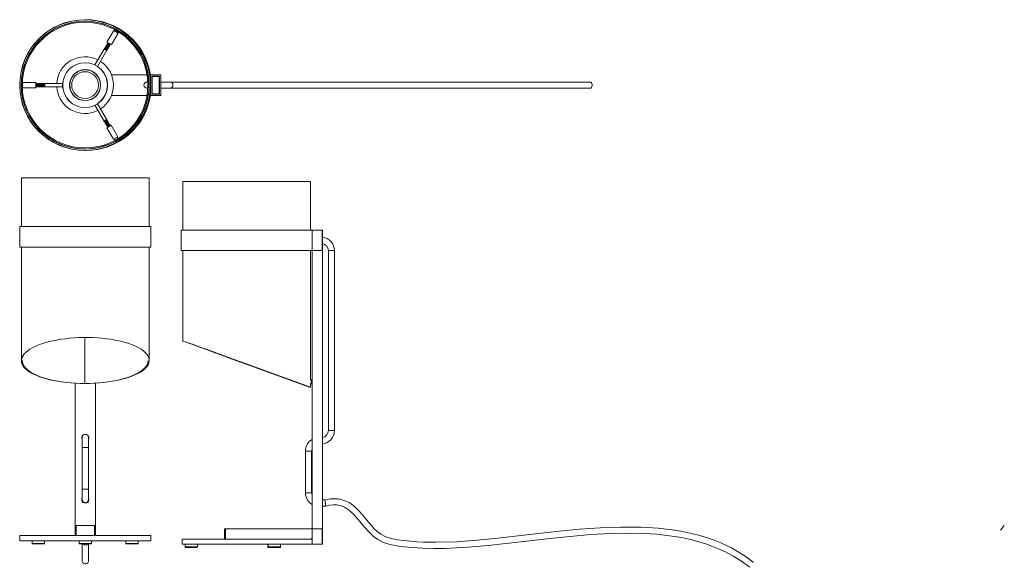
# Model space of a CAD drawing. Header units: millimetres. Extents: x -156 to 799, y -531 to 0.
import ezdxf

# ---------------------------------------------------------------- set-up
doc = ezdxf.new("R2010")
doc.units = ezdxf.units.MM

msp = doc.modelspace()

# ---------------------------------------------------------------- linework, layer by layer
at = {"color": 7, "linetype": 'Continuous', "lineweight": 15}
for p, q in [((-65.23, -10.3), (-71.73, -21.56)), ((-67.4, -24.06), (-60.9, -12.8)), ((-60.9, -12.8), (-65.23, -10.3)), ((-63.8, -9.82), (-64.36, -10.8)), ((-61.77, -12.3), (-61.2, -11.32)), ((-74.58, -28.5), (-83.42, -43.8)), ((-74.1, -27.66), (-74.45, -28.28)), ((-73.62, -26.83), (-73.97, -27.45)), ((-73.14, -26), (-73.49, -26.62)), ((-72.66, -25.17), (-73.01, -25.78)), ((-72.18, -24.34), (-72.53, -24.95)), ((-71.7, -23.51), (-72.05, -24.12)), ((-67.4, -24.06), (-71.73, -21.56)), ((-71.22, -22.68), (-71.57, -23.29)), ((-71.14, -28.53), (-70.78, -27.92)), ((-70.86, -22.06), (-71.09, -22.46)), ((-70.66, -27.7), (-70.3, -27.09)), ((-70.18, -26.87), (-69.82, -26.26)), ((-69.7, -26.04), (-69.34, -25.42)), ((-69.22, -25.21), (-68.86, -24.59)), ((-68.74, -24.37), (-68.38, -23.76)), ((-80.82, -45.3), (-71.74, -29.58)), ((-72.24, -30.38), (-72.22, -30.41)), ((-71.62, -29.36), (-71.26, -28.75)), ((-32.82, -53.39), (-67.37, -53.39)), ((-30.28, -53.39), (-19.49, -53.39)), ((-29.49, -73.39), (-29.49, -53.39)), ((-19.49, -53.49), (-29.49, -53.49)), ((-29.39, -53.39), (-29.39, -73.39)), ((-28.09, -71.79), (-28.09, -54.79)), ((-27.99, -54.89), (-28.09, -54.79)), ((-28.09, -54.79), (-20.89, -54.79)), ((-20.99, -54.89), (-27.99, -54.89)), ((-27.99, -54.89), (-27.99, -71.89)), ((-20.99, -54.89), (-20.89, -54.79)), ((-20.99, -71.89), (-20.99, -54.89)), ((-20.89, -54.79), (-20.89, -71.99)), ((-19.59, -73.39), (-19.59, -53.39)), ((-19.49, -53.39), (-19.49, -73.39)), ((-153.71, -61.89), (-153.97, -61.89)), ((-153.97, -64.89), (-153.71, -64.89)), ((-140.71, -60.89), (-153.71, -60.89)), ((-153.71, -65.89), (-153.71, -60.89)), ((-153.71, -65.89), (-140.71, -65.89)), ((-140.71, -65.89), (-140.71, -60.89)), ((-140.17, -61.89), (-140.71, -61.89)), ((-140.71, -64.89), (-140.65, -64.89)), ((-140.39, -64.89), (-139.69, -64.89)), ((-139.21, -61.89), (-139.91, -61.89)), ((-139.43, -64.89), (-138.73, -64.89)), ((-138.25, -61.89), (-138.95, -61.89)), ((-138.47, -64.89), (-137.77, -64.89)), ((-137.29, -61.89), (-137.99, -61.89)), ((-137.51, -64.89), (-136.81, -64.89)), ((-136.33, -61.89), (-137.03, -61.89)), ((-136.55, -64.89), (-135.85, -64.89)), ((-135.37, -61.89), (-136.07, -61.89)), ((-135.59, -64.89), (-134.89, -64.89)), ((-134.41, -61.89), (-135.11, -61.89)), ((-134.63, -64.89), (-133.93, -64.89)), ((-133.45, -61.89), (-134.15, -61.89)), ((-133.67, -64.89), (-132.97, -64.89)), ((-132.49, -61.89), (-133.19, -61.89)), ((-132.71, -64.89), (-114.74, -64.89)), ((-114.74, -61.89), (-132.23, -61.89)), ((-132.09, -63.88), (-132.19, -63.96)), ((-132.19, -63.96), (-131.93, -63.96)), ((-131.93, -63.96), (-132.09, -63.88)), ((-32.21, -60.39), (-32.98, -60.39)), ((-32.98, -66.39), (-32.13, -66.39)), ((-30.99, -62.89), (-31.99, -62.9)), ((-31.99, -63), (-30.99, -62.99)), ((-31.49, -62.99), (-31.49, -62.89)), ((-10.66, -60.39), (-19.59, -60.39)), ((-19.59, -66.39), (-10.66, -66.39)), ((397.35, -60.39), (-10.31, -60.39)), ((-10.31, -66.39), (397.35, -66.39)), ((-67.37, -73.39), (-32.82, -73.39)), ((-19.49, -73.39), (-30.28, -73.39)), ((-29.49, -73.29), (-19.49, -73.29)), ((-28.09, -71.79), (-27.99, -71.79)), ((-27.99, -71.89), (-20.99, -71.89)), ((-27.89, -71.99), (-27.89, -71.89)), ((-20.89, -71.99), (-27.89, -71.99)), ((-20.89, -71.99), (-20.99, -71.89)), ((-83.42, -82.97), (-74.46, -98.49)), ((-72.1, -96.57), (-80.82, -81.47)), ((-74.33, -98.71), (-73.98, -99.32)), ((-73.85, -99.54), (-73.5, -100.15)), ((-73.37, -100.37), (-73.02, -100.98)), ((-72.89, -101.2), (-72.54, -101.81)), ((-72.41, -102.03), (-72.06, -102.64)), ((-67.68, -102.23), (-72.01, -104.73)), ((-72.01, -104.73), (-65.51, -115.98)), ((-71.62, -97.4), (-71.97, -96.79)), ((-71.93, -102.86), (-71.58, -103.48)), ((-71.14, -98.23), (-71.49, -97.62)), ((-71.45, -103.69), (-71.14, -104.23)), ((-70.66, -99.07), (-71.01, -98.45)), ((-70.18, -99.9), (-70.53, -99.28)), ((-69.7, -100.73), (-70.05, -100.12)), ((-69.22, -101.56), (-69.57, -100.95)), ((-68.74, -102.39), (-69.09, -101.78)), ((-68.55, -102.73), (-68.61, -102.61)), ((-61.18, -113.48), (-67.68, -102.23)), ((-61.18, -113.48), (-65.51, -115.98)), ((-61.2, -115.45), (-62.05, -113.98)), ((-64.64, -115.48), (-63.8, -116.95)), ((-154.77, -153.39), (-154.77, -200.65)), ((-154.77, -153.39), (-30.77, -153.39)), ((-30.77, -200.65), (-30.77, -153.39)), ((1.83, -156.76), (1.83, -204.02)), ((1.83, -156.76), (125.83, -156.76)), ((125.83, -204.02), (125.83, -156.76)), ((-156.17, -200.65), (-29.37, -200.65)), ((-156.27, -200.75), (-156.27, -220.55)), ((-29.27, -220.55), (-29.27, -200.75)), ((0.33, -204.12), (0.33, -223.92)), ((137.33, -204.12), (0.33, -204.12)), ((0.43, -204.02), (127.23, -204.02)), ((127.33, -223.92), (127.33, -204.12)), ((127.43, -204.02), (137.23, -204.02)), ((127.43, -204.02), (127.43, -224.02)), ((137.23, -224.02), (137.23, -204.02)), ((137.33, -204.12), (137.33, -223.92)), ((-29.37, -220.65), (-156.17, -220.65)), ((-154.77, -220.65), (-154.77, -330.98)), ((-30.77, -330.66), (-30.77, -220.65)), ((0.33, -223.92), (137.33, -223.92)), ((0.43, -224.02), (127.23, -224.02)), ((1.83, -224.02), (1.83, -311.62)), ((125.83, -349.53), (125.83, -224.02)), ((127.33, -509.02), (127.33, -224.02)), ((127.33, -224.02), (137.33, -224.02)), ((137.33, -494.02), (137.33, -224.02)), ((143.17, -224.02), (143.17, -398.55)), ((149.17, -398.55), (149.17, -224.02)), ((-93.26, -353.02), (-93.26, -308.26)), ((-93.17, -346.04), (-93.17, -308.26)), ((-93.16, -353.02), (-93.16, -308.26)), ((23.07, -319.23), (63.39, -334.19)), ((63.39, -334.19), (63.39, -334.19)), ((63.83, -334.35), (63.39, -334.19)), ((63.39, -334.19), (124.83, -356.39)), ((63.84, -334.03), (64.27, -334.19)), ((64.27, -334.19), (64.28, -334.19)), ((124.83, -356.39), (64.27, -334.19)), ((125.83, -356.39), (64.28, -334.19)), ((-102.77, -500.65), (-102.77, -352.76)), ((-93.26, -353.02), (-93.27, -353.02)), ((-93.26, -345.89), (-93.17, -345.9)), ((-93.17, -349.84), (-93.26, -349.86)), ((-93.17, -353.02), (-93.17, -349.7)), ((-93.16, -353.02), (-93.17, -353.02)), ((-82.77, -500.65), (-82.77, -352.71)), ((125.83, -356.39), (125.83, -352.95)), ((127.33, -349.24), (126.33, -349.24)), ((126.33, -353.24), (127.33, -353.24)), ((124.83, -356.39), (125.83, -356.39)), ((124.83, -356.39), (124.83, -356.39)), ((124.83, -356.39), (124.83, -356.39)), ((-95.77, -403.85), (-95.77, -407.39)), ((-95.77, -407.62), (-95.77, -463.14)), ((-89.77, -407.37), (-89.77, -403.85)), ((-89.77, -463.21), (-89.77, -407.69)), ((120.85, -418.55), (120.85, -459.02)), ((126.85, -459.02), (126.85, -418.55)), ((-95.77, -463.9), (-95.77, -465.65)), ((-95.77, -466.03), (-95.77, -467.41)), ((-95.74, -463.8), (-95.72, -463.01)), ((-89.77, -465.65), (-89.77, -463.94)), ((-89.77, -467.33), (-89.77, -466.03)), ((139.9, -466.02), (137.33, -466.02)), ((137.33, -472.02), (140.69, -472.02)), ((-102.77, -490.65), (-82.77, -490.65)), ((-101.77, -490.65), (-101.77, -500.65)), ((-83.77, -500.65), (-83.77, -490.65)), ((42.33, -494.02), (137.33, -494.02)), ((42.33, -504.02), (42.33, -494.02)), ((43.33, -494.02), (43.33, -504.02)), ((137.33, -494.12), (127.33, -494.12)), ((127.43, -494.02), (127.43, -509.02)), ((137.23, -509.02), (137.23, -494.02)), ((137.33, -494.12), (137.33, -508.92)), ((799.42, -490.63), (795.7, -495.33)), ((-156.27, -500.65), (-156.27, -505.65)), ((-156.27, -500.65), (-29.27, -500.65)), ((-156.27, -505.65), (-29.27, -505.65)), ((-144.46, -505.65), (-144.46, -508.15)), ((-132.46, -508.15), (-132.46, -505.65)), ((-98.88, -505.65), (-98.88, -508.15)), ((-86.88, -508.15), (-86.88, -505.65)), ((-53.31, -505.65), (-53.31, -508.15)), ((-41.31, -508.15), (-41.31, -505.65)), ((-29.27, -505.65), (-29.27, -500.65)), ((1.13, -504.02), (1.13, -509.02)), ((1.13, -504.02), (127.33, -504.02)), ((126.33, -504.02), (127.33, -503.02)), ((-132.96, -508.65), (-143.96, -508.65)), ((-87.38, -508.65), (-98.38, -508.65)), ((-95.77, -508.65), (-95.77, -525.63)), ((-89.77, -525.63), (-89.77, -508.65)), ((-41.81, -508.65), (-52.81, -508.65)), ((1.13, -509.02), (127.33, -509.02)), ((4.13, -509.02), (4.13, -511.52)), ((15.63, -512.02), (4.63, -512.02)), ((16.13, -511.52), (16.13, -509.02)), ((84.35, -509.02), (84.35, -511.52)), ((84.79, -509.02), (84.79, -511.52)), ((96.29, -512.02), (84.85, -512.02)), ((96.79, -511.52), (96.79, -509.02)), ((127.33, -508.92), (137.33, -508.92)), ((137.23, -509.02), (127.43, -509.02))]:
    msp.add_line(p, q, dxfattribs=at)
at = {"color": 8, "linetype": 'Continuous', "lineweight": 15}
for p, q in [((-29.27, -200.75), (-156.27, -200.75)), ((-156.27, -220.55), (-29.27, -220.55)), ((149.17, -224.02), (143.17, -224.02)), ((-93.26, -348.84), (-93.17, -348.81)), ((126.33, -349.24), (126.33, -353.24)), ((149.17, -398.55), (143.17, -398.55)), ((-89.77, -415.18), (-95.77, -415.18)), ((126.85, -418.55), (120.85, -418.55)), ((-89.77, -455.65), (-95.77, -455.65)), ((126.85, -459.02), (120.85, -459.02)), ((-144.46, -508.15), (-132.46, -508.15)), ((-98.88, -508.15), (-86.88, -508.15)), ((-53.31, -508.15), (-41.31, -508.15)), ((4.13, -511.52), (16.13, -511.52)), ((84.35, -511.52), (96.79, -511.52))]:
    msp.add_line(p, q, dxfattribs=at)
at = {"color": 7, "linetype": 'Continuous', "lineweight": 15, "flags": 128}
for points in [[(-74.3, -28.45), (-74.43, -28.47), (-74.56, -28.49)], [(-71.76, -29.55), (-71.74, -29.58), (-71.83, -29.59), (-72.05, -29.52), (-72.38, -29.38), (-72.8, -29.2), (-73.25, -29), (-73.7, -28.8), (-74.08, -28.63), (-74.38, -28.52), (-74.55, -28.49), (-74.56, -28.51)], [(-74.45, -28.32), (-74.38, -28.41), (-74.35, -28.46)], [(-73.82, -27.62), (-73.95, -27.64), (-74.08, -27.65)], [(-73.97, -27.49), (-73.9, -27.58), (-73.87, -27.63)], [(-73.34, -26.79), (-73.47, -26.81), (-73.6, -26.82)], [(-73.49, -26.65), (-73.42, -26.75), (-73.39, -26.8)], [(-72.86, -25.96), (-72.99, -25.98), (-73.12, -25.99)], [(-70.32, -27.05), (-70.3, -27.08), (-70.37, -27.09), (-70.58, -27.03), (-70.9, -26.9), (-71.32, -26.73), (-71.76, -26.53), (-72.21, -26.33), (-72.61, -26.16), (-72.91, -26.04), (-73.09, -25.99), (-73.12, -26.01)], [(-73.01, -25.82), (-72.94, -25.92), (-72.91, -25.97)], [(-69.84, -26.22), (-69.82, -26.24), (-69.89, -26.26), (-70.09, -26.2), (-70.41, -26.08), (-70.82, -25.9), (-71.27, -25.7), (-71.71, -25.5), (-72.11, -25.33), (-72.42, -25.21), (-72.61, -25.16), (-72.65, -25.18)], [(-72.38, -25.13), (-72.51, -25.14), (-72.64, -25.16)], [(-72.53, -24.99), (-72.46, -25.09), (-72.43, -25.13)], [(-69.35, -25.39), (-69.34, -25.41), (-69.4, -25.43), (-69.6, -25.38), (-69.92, -25.25), (-70.32, -25.08), (-70.77, -24.88), (-71.22, -24.68), (-71.62, -24.5), (-71.93, -24.38), (-72.13, -24.33), (-72.17, -24.35)], [(-71.9, -24.3), (-72.03, -24.31), (-72.16, -24.33)], [(-72.05, -24.16), (-71.98, -24.26), (-71.95, -24.3)], [(-72.04, -24.13), (-72, -24.11), (-71.8, -24.16), (-71.49, -24.29), (-71.09, -24.46), (-70.64, -24.66), (-70.2, -24.86), (-69.79, -25.03), (-69.48, -25.16), (-69.28, -25.22), (-69.23, -25.2)], [(-69.5, -25.2), (-69.67, -25.16), (-69.95, -25.06), (-70.3, -24.91), (-70.69, -24.75), (-71.08, -24.58), (-71.43, -24.44), (-71.7, -24.34), (-71.88, -24.3), (-71.89, -24.3)], [(-68.88, -24.58), (-68.92, -24.6), (-69.11, -24.55), (-69.42, -24.43), (-69.83, -24.25), (-70.27, -24.05), (-70.72, -23.85), (-71.13, -23.68), (-71.44, -23.55), (-71.64, -23.5), (-71.69, -23.52)], [(-71.42, -23.47), (-71.55, -23.48), (-71.68, -23.5)], [(-71.55, -23.34), (-71.58, -23.3), (-71.52, -23.28), (-71.31, -23.34), (-71, -23.46), (-70.59, -23.64), (-70.15, -23.84), (-69.7, -24.04), (-69.3, -24.21), (-68.99, -24.33), (-68.79, -24.38), (-68.75, -24.37)], [(-71.57, -23.33), (-71.5, -23.43), (-71.47, -23.47)], [(-71.42, -28.53), (-71.3, -28.53), (-71.18, -28.54)], [(-69.02, -24.37), (-69.19, -24.33), (-69.46, -24.23), (-69.81, -24.09), (-70.2, -23.92), (-70.59, -23.75), (-70.94, -23.61), (-71.21, -23.51), (-71.39, -23.47), (-71.41, -23.47)], [(-71.26, -28.72), (-71.31, -28.61), (-71.35, -28.53)], [(-70.94, -22.63), (-71.07, -22.65), (-71.2, -22.67)], [(-71.07, -22.51), (-71.1, -22.47), (-71.03, -22.45), (-70.82, -22.51), (-70.51, -22.64), (-70.1, -22.81), (-69.65, -23.01), (-69.2, -23.21), (-68.8, -23.38), (-68.5, -23.5), (-68.31, -23.55), (-68.3, -23.55)], [(-71.09, -22.5), (-71.02, -22.59), (-70.99, -22.64)], [(-70.94, -27.69), (-70.82, -27.7), (-70.7, -27.71)], [(-68.53, -23.54), (-68.7, -23.5), (-68.96, -23.4), (-69.31, -23.26), (-69.7, -23.1), (-70.09, -22.93), (-70.45, -22.78), (-70.73, -22.68), (-70.91, -22.63), (-70.93, -22.64)], [(-70.78, -27.89), (-70.83, -27.77), (-70.87, -27.7)], [(-70.46, -26.86), (-70.34, -26.87), (-70.22, -26.88)], [(-70.3, -27.06), (-70.35, -26.94), (-70.39, -26.87)], [(-69.98, -26.03), (-69.86, -26.04), (-69.74, -26.05)], [(-69.82, -26.23), (-69.87, -26.11), (-69.91, -26.04)], [(-69.5, -25.2), (-69.38, -25.21), (-69.26, -25.22)], [(-69.34, -25.4), (-69.39, -25.28), (-69.43, -25.21)], [(-69.02, -24.37), (-68.9, -24.38), (-68.78, -24.39)], [(-68.86, -24.57), (-68.91, -24.45), (-68.95, -24.37)], [(-68.54, -23.54), (-68.42, -23.55), (-68.3, -23.55)], [(-68.38, -23.74), (-68.43, -23.62), (-68.47, -23.54)], [(-71.9, -29.36), (-71.78, -29.37), (-71.66, -29.37)], [(-71.74, -29.56), (-71.79, -29.44), (-71.83, -29.36)], [(-140.61, -64.83), (-140.64, -64.88), (-140.69, -64.82)], [(-140.61, -64.85), (-140.56, -64.74), (-140.54, -64.7)], [(-140.59, -64.63), (-140.51, -64.73), (-140.44, -64.83)], [(-139.65, -64.83), (-139.68, -64.88), (-139.73, -64.83), (-139.78, -64.61), (-139.83, -64.26), (-139.88, -63.82), (-139.93, -63.33), (-139.98, -62.84), (-140.03, -62.42), (-140.08, -62.1), (-140.13, -61.92), (-140.17, -61.91)], [(-140.03, -62.13), (-140.08, -62.02), (-140.13, -61.92)], [(-139.93, -61.9), (-140.01, -62), (-140.06, -62.07)], [(-139.65, -64.85), (-139.6, -64.74), (-139.58, -64.7)], [(-139.63, -64.63), (-139.55, -64.73), (-139.48, -64.83)], [(-138.69, -64.83), (-138.72, -64.88), (-138.77, -64.83), (-138.82, -64.62), (-138.87, -64.28), (-138.92, -63.84), (-138.97, -63.35), (-139.02, -62.86), (-139.07, -62.43), (-139.12, -62.11), (-139.17, -61.92), (-139.21, -61.9)], [(-139.07, -62.13), (-139.12, -62.02), (-139.17, -61.92)], [(-138.97, -61.9), (-139.05, -62), (-139.1, -62.07)], [(-138.69, -64.85), (-138.64, -64.74), (-138.62, -64.7)], [(-138.67, -64.63), (-138.59, -64.73), (-138.52, -64.83)], [(-137.73, -64.83), (-137.75, -64.88), (-137.81, -64.84), (-137.86, -64.63), (-137.91, -64.29), (-137.96, -63.86), (-138.01, -63.37), (-138.06, -62.88), (-138.11, -62.45), (-138.16, -62.12), (-138.21, -61.93), (-138.25, -61.9)], [(-138.11, -62.13), (-138.16, -62.02), (-138.21, -61.92)], [(-138.01, -61.9), (-138.09, -62), (-138.14, -62.07)], [(-137.73, -64.85), (-137.68, -64.74), (-137.66, -64.7)], [(-137.71, -64.63), (-137.63, -64.73), (-137.56, -64.83)], [(-136.77, -64.83), (-136.79, -64.88), (-136.84, -64.84), (-136.89, -64.64), (-136.95, -64.31), (-137, -63.87), (-137.05, -63.38), (-137.1, -62.89), (-137.15, -62.46), (-137.2, -62.13), (-137.25, -61.93), (-137.29, -61.9)], [(-137.15, -62.13), (-137.2, -62.02), (-137.25, -61.92)], [(-137.05, -61.9), (-137.13, -62), (-137.18, -62.07)], [(-137.03, -61.9), (-137, -61.93), (-136.95, -62.13), (-136.9, -62.46), (-136.85, -62.89), (-136.79, -63.38), (-136.74, -63.87), (-136.69, -64.31), (-136.64, -64.64), (-136.59, -64.84), (-136.55, -64.87)], [(-136.77, -64.85), (-136.72, -64.74), (-136.7, -64.7)], [(-136.75, -64.63), (-136.67, -64.73), (-136.6, -64.83)], [(-135.81, -64.83), (-135.83, -64.88), (-135.88, -64.84), (-135.93, -64.65), (-135.98, -64.32), (-136.03, -63.89), (-136.08, -63.4), (-136.14, -62.91), (-136.18, -62.48), (-136.24, -62.14), (-136.29, -61.94), (-136.33, -61.9)], [(-136.19, -62.13), (-136.24, -62.02), (-136.29, -61.92)], [(-136.09, -61.9), (-136.17, -62), (-136.22, -62.07)], [(-136.09, -61.91), (-136.09, -61.89), (-136.03, -61.94), (-135.99, -62.14), (-135.93, -62.48), (-135.88, -62.91), (-135.83, -63.4), (-135.78, -63.89), (-135.73, -64.32), (-135.68, -64.65), (-135.63, -64.84), (-135.59, -64.87)], [(-135.81, -64.85), (-135.76, -64.74), (-135.74, -64.7)], [(-135.79, -64.63), (-135.71, -64.73), (-135.64, -64.83)], [(-135.23, -62.13), (-135.28, -62.02), (-135.33, -61.92)], [(-135.13, -61.9), (-135.21, -62), (-135.26, -62.07)], [(-135.13, -61.91), (-135.12, -61.89), (-135.07, -61.94), (-135.02, -62.15), (-134.97, -62.49), (-134.92, -62.93), (-134.87, -63.42), (-134.82, -63.91), (-134.77, -64.33), (-134.72, -64.66), (-134.67, -64.85), (-134.63, -64.87)], [(-134.85, -64.85), (-134.8, -64.74), (-134.78, -64.7)], [(-134.83, -64.63), (-134.75, -64.73), (-134.68, -64.83)], [(-134.27, -62.13), (-134.32, -62.02), (-134.37, -61.92)], [(-134.17, -61.9), (-134.25, -62), (-134.3, -62.07)], [(-134.27, -62.13), (-134.26, -62.14), (-134.22, -62.33), (-134.16, -62.63), (-134.11, -63.01), (-134.06, -63.43), (-134.01, -63.85), (-133.96, -64.22), (-133.91, -64.5), (-133.87, -64.62)], [(-133.89, -64.85), (-133.84, -64.74), (-133.82, -64.7)], [(-133.87, -64.63), (-133.79, -64.73), (-133.72, -64.83)], [(-133.31, -62.13), (-133.36, -62.02), (-133.41, -61.92)], [(-133.21, -61.9), (-133.29, -62), (-133.34, -62.07)], [(-133.31, -62.14), (-133.3, -62.15), (-133.25, -62.33), (-133.2, -62.64), (-133.15, -63.02), (-133.1, -63.45), (-133.05, -63.87), (-133, -64.23), (-132.95, -64.51), (-132.91, -64.62)], [(-132.93, -64.85), (-132.88, -64.74), (-132.86, -64.7)], [(-132.91, -64.63), (-132.83, -64.73), (-132.76, -64.83)], [(-132.35, -62.13), (-132.4, -62.02), (-132.45, -61.92)], [(-132.25, -61.9), (-132.33, -62), (-132.38, -62.07)], [(-29.57, -60.28), (-29.58, -59.97), (-29.59, -59.78), (-29.59, -59.78)], [(397.35, -60.39), (397.99, -60.57), (398.55, -61.09), (398.97, -61.89), (399.19, -62.86), (399.19, -63.91), (398.97, -64.89), (398.55, -65.68), (397.99, -66.2), (397.35, -66.39), (397.35, -66.39)], [(-74.45, -98.48), (-74.46, -98.48), (-74.4, -98.39), (-74.2, -98.21), (-73.9, -97.98), (-73.52, -97.7), (-73.12, -97.42), (-72.73, -97.13), (-72.41, -96.89), (-72.19, -96.7), (-72.1, -96.59), (-72.12, -96.58)], [(-71.99, -96.8), (-71.97, -96.81), (-72.07, -96.92), (-72.29, -97.11), (-72.61, -97.35), (-73, -97.64), (-73.4, -97.92), (-73.77, -98.2), (-74.07, -98.43), (-74.27, -98.6), (-74.33, -98.7), (-74.32, -98.7)], [(-74.2, -98.48), (-74.26, -98.58), (-74.32, -98.67)], [(-73.97, -99.32), (-73.98, -99.31), (-73.92, -99.22), (-73.73, -99.05), (-73.43, -98.82), (-73.06, -98.55), (-72.66, -98.26), (-72.27, -97.98), (-71.94, -97.73), (-71.72, -97.54), (-71.62, -97.43), (-71.64, -97.41)], [(-71.51, -97.63), (-71.49, -97.64), (-71.59, -97.76), (-71.82, -97.95), (-72.14, -98.19), (-72.53, -98.48), (-72.93, -98.76), (-73.31, -99.04), (-73.6, -99.27), (-73.79, -99.44), (-73.85, -99.53), (-73.85, -99.53)], [(-73.72, -99.31), (-73.78, -99.41), (-73.84, -99.5)], [(-73.49, -100.15), (-73.5, -100.15), (-73.45, -100.06), (-73.26, -99.89), (-72.96, -99.66), (-72.59, -99.39), (-72.19, -99.1), (-71.8, -98.82), (-71.47, -98.57), (-71.25, -98.38), (-71.14, -98.26), (-71.16, -98.24)], [(-71.03, -98.46), (-71.02, -98.48), (-71.12, -98.6), (-71.35, -98.79), (-71.68, -99.03), (-72.07, -99.32), (-72.46, -99.61), (-72.84, -99.88), (-73.13, -100.11), (-73.32, -100.28), (-73.37, -100.37), (-73.37, -100.37)], [(-73.24, -100.14), (-73.3, -100.24), (-73.36, -100.33)], [(-73.02, -100.98), (-73.02, -100.98), (-72.97, -100.89), (-72.79, -100.73), (-72.5, -100.51), (-72.12, -100.23), (-71.73, -99.94), (-71.34, -99.66), (-71.01, -99.41), (-70.77, -99.22), (-70.66, -99.09), (-70.68, -99.08)], [(-70.55, -99.29), (-70.54, -99.31), (-70.65, -99.43), (-70.88, -99.63), (-71.21, -99.88), (-71.6, -100.16), (-72, -100.45), (-72.37, -100.72), (-72.66, -100.95), (-72.84, -101.11), (-72.89, -101.2), (-72.89, -101.2)], [(-72.76, -100.97), (-72.82, -101.07), (-72.88, -101.17)], [(-72.31, -101.78), (-72.44, -101.82), (-72.54, -101.81), (-72.49, -101.73), (-72.32, -101.57), (-72.03, -101.35), (-71.66, -101.07), (-71.26, -100.79), (-70.87, -100.5), (-70.54, -100.25), (-70.3, -100.05), (-70.18, -99.93), (-70.2, -99.91)], [(-72.28, -101.81), (-72.34, -101.9), (-72.4, -102)], [(-72.2, -96.84), (-72.15, -96.72), (-72.1, -96.6)], [(-72.02, -96.78), (-72.14, -96.79), (-72.18, -96.79)], [(-71.8, -102.64), (-71.86, -102.73), (-71.92, -102.83)], [(-71.72, -97.67), (-71.67, -97.55), (-71.62, -97.43)], [(-71.54, -97.61), (-71.66, -97.62), (-71.7, -97.62)], [(-71.32, -103.47), (-71.38, -103.56), (-71.44, -103.66)], [(-71.24, -98.5), (-71.19, -98.38), (-71.14, -98.26)], [(-71.06, -98.44), (-71.18, -98.45), (-71.22, -98.45)], [(-70.9, -104.09), (-70.9, -104.08), (-70.63, -103.87), (-70.26, -103.6), (-69.87, -103.31), (-69.47, -103.02), (-69.13, -102.77), (-68.88, -102.57), (-68.75, -102.43), (-68.76, -102.4)], [(-70.76, -99.33), (-70.71, -99.21), (-70.66, -99.09)], [(-70.58, -99.27), (-70.7, -99.28), (-70.74, -99.28)], [(-70.28, -100.16), (-70.23, -100.04), (-70.18, -99.92)], [(-70.1, -100.1), (-70.22, -100.11), (-70.26, -100.12)], [(-69.8, -100.99), (-69.75, -100.87), (-69.7, -100.75)], [(-69.62, -100.94), (-69.74, -100.94), (-69.78, -100.95)], [(-69.32, -101.82), (-69.27, -101.7), (-69.22, -101.58)], [(-69.14, -101.77), (-69.26, -101.78), (-69.3, -101.78)], [(-68.84, -102.66), (-68.79, -102.54), (-68.74, -102.42)], [(-68.66, -102.6), (-68.78, -102.61), (-68.82, -102.61)], [(-154.77, -330.82), (-154.57, -329.17), (-154.05, -327.54), (-153.19, -325.91), (-152.01, -324.32), (-150.52, -322.76), (-148.72, -321.24), (-146.62, -319.78), (-144.23, -318.37), (-141.57, -317.03), (-138.65, -315.76), (-135.48, -314.58), (-132.09, -313.48), (-128.48, -312.47), (-124.69, -311.56), (-120.72, -310.75), (-116.61, -310.05), (-112.37, -309.46), (-108.02, -308.99), (-103.59, -308.63), (-99.11, -308.39), (-94.59, -308.27), (-90.06, -308.27), (-85.55, -308.39), (-81.07, -308.63), (-76.66, -308.99), (-72.33, -309.46), (-68.11, -310.05), (-64.03, -310.75), (-60.09, -311.56), (-56.34, -312.47), (-52.77, -313.48), (-49.42, -314.58), (-46.3, -315.76), (-43.43, -317.03), (-40.82, -318.37), (-38.49, -319.78), (-36.45, -321.24), (-34.71, -322.76), (-33.27, -324.32), (-32.16, -325.91), (-31.37, -327.54), (-30.91, -329.17), (-30.77, -330.66)], [(63.39, -334.19), (58.86, -332.54), (54.36, -330.9), (49.92, -329.28), (45.54, -327.69), (41.27, -326.13), (37.11, -324.61), (33.1, -323.15), (29.25, -321.74), (25.59, -320.4), (22.13, -319.13), (18.89, -317.94), (15.89, -316.84), (13.15, -315.84), (10.68, -314.93), (8.49, -314.12), (6.6, -313.42), (5.01, -312.83), (3.74, -312.36), (2.78, -312), (2.16, -311.76), (1.86, -311.64), (1.89, -311.64), (2.26, -311.76), (2.95, -312), (3.96, -312.36), (5.3, -312.83), (6.95, -313.42), (8.9, -314.12), (11.14, -314.93), (13.67, -315.84), (16.46, -316.84), (19.51, -317.94), (22.79, -319.13), (26.3, -320.4), (30, -321.74), (33.88, -323.15), (37.92, -324.61), (42.1, -326.13), (46.4, -327.69), (50.79, -329.28), (55.25, -330.9), (59.75, -332.54), (64.28, -334.19)], [(-93.27, -353.02), (-97.9, -352.96), (-102.5, -352.77), (-107.05, -352.46), (-111.51, -352.03), (-115.88, -351.48), (-120.11, -350.82), (-124.19, -350.04), (-128.09, -349.16), (-131.8, -348.17), (-135.29, -347.09), (-138.54, -345.92), (-141.54, -344.66), (-144.26, -343.32), (-146.7, -341.92), (-148.83, -340.45), (-150.65, -338.93), (-152.15, -337.36), (-153.32, -335.76), (-154.15, -334.13), (-154.63, -332.48), (-154.77, -330.82)], [(-93.26, -353.02), (-97.82, -352.96), (-102.34, -352.77), (-106.82, -352.46), (-111.21, -352.03), (-115.5, -351.48), (-119.67, -350.82), (-123.68, -350.04), (-127.52, -349.16), (-131.17, -348.17), (-134.6, -347.09), (-137.8, -345.92), (-140.75, -344.66), (-143.43, -343.32), (-145.83, -341.92), (-147.93, -340.45), (-149.72, -338.93), (-151.19, -337.36), (-152.34, -335.76), (-153.16, -334.13), (-153.63, -332.48), (-153.77, -330.82)], [(-31.77, -330.82), (-31.98, -332.48), (-32.52, -334.13), (-33.4, -335.76), (-34.61, -337.36), (-36.15, -338.93), (-38, -340.45), (-40.16, -341.92), (-42.61, -343.32), (-45.34, -344.66), (-48.34, -345.92), (-51.59, -347.09), (-55.06, -348.17), (-58.75, -349.16), (-62.63, -350.04), (-66.67, -350.82), (-70.86, -351.48), (-75.18, -352.03), (-79.59, -352.46), (-84.07, -352.77), (-88.61, -352.96), (-93.16, -353.02)], [(-30.77, -330.82), (-30.98, -332.48), (-31.53, -334.13), (-32.43, -335.76), (-33.66, -337.36), (-35.22, -338.93), (-37.1, -340.45), (-39.3, -341.92), (-41.79, -343.32), (-44.57, -344.66), (-47.61, -345.92), (-50.91, -347.09), (-54.44, -348.17), (-58.19, -349.16), (-62.13, -350.04), (-66.24, -350.82), (-70.5, -351.48), (-74.89, -352.03), (-79.37, -352.46), (-83.93, -352.77), (-88.54, -352.96), (-92.76, -353.02)], [(-89.8, -463.17), (-89.77, -463.36), (-89.8, -463.8)], [(556.04, -526.65), (548.83, -521.31), (541.97, -516.88), (535.53, -513.21), (529.56, -510.19), (524.12, -507.73), (519.24, -505.73), (513.28, -503.55), (507.94, -501.8), (502.48, -500.22), (496.9, -498.78), (491.19, -497.49), (485.37, -496.36), (479.5, -495.37), (463.24, -493.42), (446.86, -492.43), (426.94, -492.28), (407.01, -493.03), (387.1, -494.46), (367.22, -496.36), (347.35, -498.54), (327.5, -500.85), (307.64, -503.08), (287.74, -505.04), (267.82, -506.48), (247.87, -507.12), (241.61, -507.09), (235.34, -506.93), (229.06, -506.62), (222.8, -506.14), (216.54, -505.47), (210.32, -504.58), (204.31, -503.38), (198.84, -501.65), (194.23, -499.3), (190.23, -496.25), (187.8, -493.92), (185.23, -491.15), (182.14, -487.49), (179.45, -484.18), (176.38, -480.45), (172.79, -476.43), (168.52, -472.36), (166.05, -470.41), (163.28, -468.61), (160.19, -467.04), (156.72, -465.8), (152.84, -465), (148.53, -464.76), (145.4, -464.97), (142.05, -465.51), (139.89, -466.05)], [(139.9, -466.06), (139.89, -466.04), (139.93, -466.34), (140.01, -466.93), (140.12, -467.75), (140.25, -468.73), (140.28, -469), (140.29, -469.02)], [(140.69, -471.98), (140.69, -471.99), (140.65, -471.7), (140.57, -471.11), (140.46, -470.28), (140.33, -469.31), (140.29, -469.04), (140.29, -469.02)], [(140.7, -472.04), (144.4, -471.17), (148.06, -470.77), (151.26, -470.86), (154.08, -471.31), (156.6, -472.07), (158.88, -473.05), (162.87, -475.53), (167.32, -479.4), (170.93, -483.32), (173.87, -486.83), (176.47, -490.03), (179.13, -493.25), (182.79, -497.37), (186.78, -501.19), (191.23, -504.5), (196.84, -507.31), (202.73, -509.17), (213.33, -511.1), (224.04, -512.28), (234.86, -512.93), (245.74, -513.13), (256.66, -512.97), (267.56, -512.51), (278.47, -511.81), (298.45, -510.06), (318.4, -507.93), (338.33, -505.63), (358.1, -503.37), (377.9, -501.32), (397.71, -499.64), (417.55, -498.54), (437.41, -498.23), (449.8, -498.56), (462.16, -499.35), (474.44, -500.7), (486.05, -502.58), (490.42, -503.46), (494.64, -504.41), (498.8, -505.44), (503.78, -506.82), (509.78, -508.7), (515.53, -510.74), (521.89, -513.3), (528.82, -516.5), (536.26, -520.47), (544.12, -525.36), (552.31, -531.35)], [(-89.77, -525.64), (-89.95, -526.44), (-90.48, -527.15), (-91.27, -527.67), (-92.25, -527.95), (-93.29, -527.95), (-94.27, -527.67), (-95.07, -527.15), (-95.59, -526.44), (-95.77, -525.63)]]:
    msp.add_lwpolyline(points, dxfattribs=at)
at = {"color": 7, "linetype": 'Continuous', "lineweight": 15}
for radius in [63.5, 63.4, 62.1, 21.8, 21.7, 15.03, 14.93, 13.02]:
    msp.add_circle((-92.99, -63.39), radius, dxfattribs=at)
for centre, radius, start, end in [((-92.2, -63.39), 63.5, 9.06067, 90.35747), ((-92.99, -63.39), 62, 180.45934, 180.36693), ((-92.99, -63.39), 61, 0.45934, 0.36693), ((-90.52, -74.77), 49.19, 67.40505, 70.91699), ((-83.35, -56.27), 29.25, 66.95845, 71.96483), ((-94.06, -84.41), 60.15, 67.73125, 70.60083), ((-93.94, -84.19), 60.15, 67.73125, 70.60083), ((-83.49, -57.09), 31.01, 67.10306, 71.82378), ((-99.67, -99.59), 77.28, 68.05397, 70.2861), ((-99.55, -99.38), 77.28, 68.05397, 70.2861), ((-83.72, -58.16), 33.04, 67.24856, 71.67928), ((-109.95, -127.17), 107.91, 68.37407, 69.97194), ((-83.16, -57.08), 32.78, 67.20662, 71.67022), ((-134.6, -192.42), 178.6, 68.69239, 69.6575), ((-84.19, -60.3), 37.1, 67.48005, 71.4263), ((-4.51, 148.43), 183.66, 248.70529, 249.64381), ((-92.99, -63.39), 27.5, 63.12678, 176.87322), ((-92.99, -63.39), 27.5, 303.12678, 56.87322), ((-29.39, -53.49), 0.1, 90, 180), ((-19.59, -53.49), 0.1, 0, 90), ((-129.84, -62.25), 10.88, 182.44428, 193.96698), ((-138.28, -63.87), 2.43, 184.07143, 198.09454), ((-187.77, -71.06), 48.56, 7.61628, 10.60807), ((-233.11, -78.5), 94.66, 8.27374, 10.09497), ((-206.36, -74.2), 68.36, 8.04706, 10.17262), ((-277.57, -85.85), 140.67, 8.57597, 9.80099), ((-247.39, -80.93), 110.88, 8.4509, 9.76115), ((-406.37, -106.85), 272.11, 8.87444, 9.50756), ((-272.24, -85.11), 137.03, 8.59837, 9.65668), ((-297, -89.33), 163.09, 8.71358, 9.60142), ((14.39, -39.2), 151.47, 188.62011, 189.75774), ((-390.32, -104.61), 258.6, 8.89429, 9.45334), ((-35.99, -47.51), 99.46, 188.31846, 190.05159), ((-35.74, -47.51), 99.46, 188.31846, 190.05159), ((-60.3, -51.6), 73.87, 188.01211, 190.34695), ((-60.05, -51.6), 73.87, 188.01211, 190.34695), ((-142.41, -64.39), 10.24, 2.40235, 14.11162), ((-143.06, -64.66), 11, 4.04483, 13.23617), ((-142.16, -64.39), 10.24, 2.40235, 14.11162), ((-92.99, -63.39), 27.5, 183.12678, 296.87322), ((-32.98, -63.39), 3, 90, 270), ((-87.52, -63.68), 58.02, 356.72528, 357.59913), ((-10.66, -63.39), 3, 270, 90), ((-92.2, -63.39), 63.5, 269.64253, 350.93933), ((-29.39, -73.29), 0.1, 180, 270), ((-27.89, -71.79), 0.2, 180, 270), ((-19.59, -73.29), 0.1, 270, 360), ((-89.49, -77.99), 25.56, 306.7694, 312.52663), ((-90.76, -76.7), 28.32, 307.04092, 312.24076), ((-93.09, -74.13), 32.73, 307.3697, 311.86918), ((-96.26, -70.52), 38.47, 307.68364, 311.51077), ((-97.27, -69.11), 41.25, 307.06232, 311.25355), ((-97.22, -69.61), 40.73, 307.78736, 311.4006), ((-101.64, -63.94), 48.72, 307.39109, 310.93698), ((-101.51, -64.16), 48.72, 307.39109, 310.93698), ((-98.36, -68.5), 43.26, 307.90616, 311.30573), ((-107.85, -56.56), 59.3, 307.71343, 310.62409), ((-107.72, -56.78), 59.3, 307.71343, 310.62409), ((-100.6, -66.05), 47.51, 308.06338, 311.15688), ((-71.67, -100.23), 3.72, 300.46802, 319.31024), ((-69.57, -102.04), 1.1, 300.06098, 328.51933), ((-156.17, -200.75), 0.1, 90, 180), ((-29.37, -200.75), 0.1, 0, 90), ((0.43, -204.12), 0.1, 90, 180), ((127.23, -204.12), 0.1, 0, 90), ((127.43, -204.12), 0.1, 90, 180), ((137.23, -204.12), 0.1, 0, 90), ((136.17, -224.02), 13, 0, 85.29384), ((136.17, -224.02), 7, 0, 81.23567), ((-156.17, -220.55), 0.1, 180, 270), ((-29.37, -220.55), 0.1, 270, 0), ((0.43, -223.92), 0.1, 180, 270), ((127.23, -223.92), 0.1, 270, 360), ((127.43, -223.92), 0.1, 180, 270), ((137.23, -223.92), 0.1, 270, 360), ((126.33, -350.24), 1, 90, 120), ((126.33, -352.24), 1, 240, 270), ((136.17, -398.55), 7, 279.5791, 0), ((136.17, -398.55), 13, 275.14854, 0), ((-92.77, -405.65), 3.5, 328.94373, 211.05627), ((-92.77, -405.18), 3, 0, 180), ((133.85, -418.55), 13, 120.06754, 180), ((133.85, -418.55), 7, 158.33653, 180), ((-92.77, -465.65), 3.5, 148.01813, 31.98187), ((-92.77, -465.65), 3, 180, 0), ((133.85, -459.02), 13, 180, 239.93246), ((133.85, -459.02), 7, 180, 201.47972), ((127.43, -494.12), 0.1, 90, 180), ((137.23, -494.12), 0.1, 0, 90), ((-143.96, -508.15), 0.5, 180, 270), ((-132.96, -508.15), 0.5, 270, 0), ((-98.38, -508.15), 0.5, 180, 270), ((-92.75, -506.83), 2.94, 218.3821, 321.6179), ((-87.38, -508.15), 0.5, 270, 0), ((-52.81, -508.15), 0.5, 180, 270), ((-41.81, -508.15), 0.5, 270, 0), ((4.63, -511.52), 0.5, 180, 270), ((15.63, -511.52), 0.5, 270, 0), ((84.85, -511.52), 0.5, 180, 270), ((85.29, -511.52), 0.5, 180, 270), ((96.29, -511.52), 0.5, 270, 360), ((127.43, -508.92), 0.1, 180, 270), ((137.23, -508.92), 0.1, 270, 0)]:
    msp.add_arc(centre, radius, start, end, dxfattribs=at)

doc.saveas('drawing.dxf')
